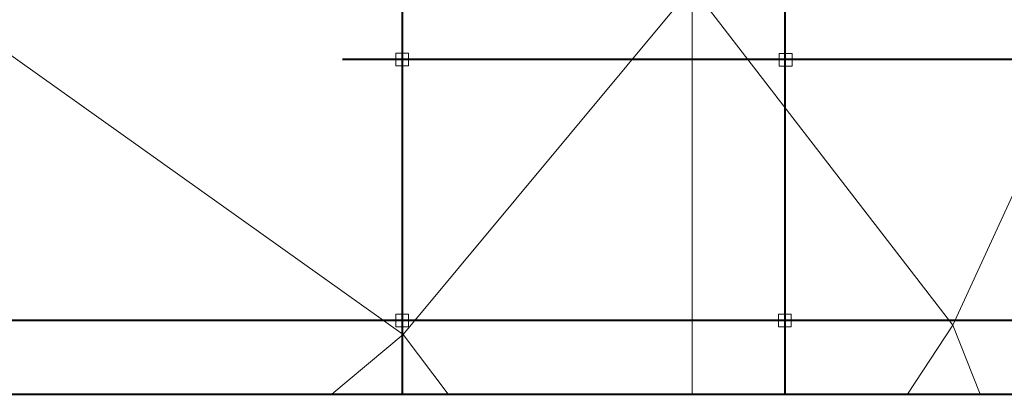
# Model space of a CAD drawing. Header units: millimetres. Extents: x 6612729504 to 6612744462, y 5733542327 to 5733549367.
# Tile 6 of 109: x 6612733059 to 6612734603, y 5733543457 to 5733544045. Entities that reach past the tile are written whole.
import ezdxf

# ---------------------------------------------------------------- set-up
doc = ezdxf.new("R2010")
doc.units = ezdxf.units.MM
doc.header["$MEASUREMENT"] = 0
for name, color, linetype in [('_ ARKUSZ _ 01 _ RAMKA', 7, 'Continuous'), ('inw_słupy STAL', 7, 'Continuous'), ('WIDOK', 7, 'Continuous')]:
    doc.layers.add(name, color=color, linetype=linetype)

msp = doc.modelspace()

# ---------------------------------------------------------------- linework, layer by layer
at = {"layer": '_ ARKUSZ _ 01 _ RAMKA', "color": 252, "lineweight": 40}
msp.add_line((6612730761.600903, 5733543457.131468), (6612744298.273997, 5733543457.131468), dxfattribs=at)
at = {"layer": 'inw_słupy STAL', "color": 252, "lineweight": 40}
for p, q in [((6612733658.917492, 5733544375.14598), (6612733658.917492, 5733543457.131468)), ((6612734258.917493, 5733544375.14598), (6612734258.917493, 5733543457.131468)), ((6612738193.618263, 5733543982.863196), (6612733565.433251, 5733543982.863196)), ((6612738193.618263, 5733543573.092225), (6612731668.194652, 5733543573.092225))]:
    msp.add_line(p, q, dxfattribs=at)
at = {"layer": 'inw_słupy STAL', "color": 252, "lineweight": 18, "flags": 128}
for points in [[(6612733648.917492, 5733543972.863196), (6612733668.917492, 5733543972.863196), (6612733668.917492, 5733543992.863196), (6612733648.917492, 5733543992.863196)], [(6612734250.149248, 5733543972.3378), (6612734270.149248, 5733543972.3378), (6612734270.149248, 5733543992.3378), (6612734250.149248, 5733543992.3378)], [(6612733648.917492, 5733543563.03347), (6612733668.917492, 5733543563.03347), (6612733668.917492, 5733543583.03347), (6612733648.917492, 5733543583.03347)], [(6612734248.917493, 5733543563.092225), (6612734268.917493, 5733543563.092225), (6612734268.917493, 5733543583.092225), (6612734248.917493, 5733543583.092225)]]:
    msp.add_lwpolyline(points, close=True, dxfattribs=at)
at = {"layer": 'WIDOK', "color": 252, "lineweight": 18}
for p, q in [((6612732894.51648, 5733544096.139491), (6612733660.550491, 5733543551.233442)), ((6612733660.550491, 5733543551.233442), (6612734113.742832, 5733544096.139491)), ((6612734113.739594, 5733544096.139491), (6612734113.739594, 5733543457.131468)), ((6612734113.742832, 5733544096.139491), (6612734522.516482, 5733543565.63949)), ((6612734522.516482, 5733543565.63949), (6612734765.279472, 5733544096.139491)), ((6612734451.296281, 5733543457.131468), (6612734522.516482, 5733543565.63949)), ((6612734522.516482, 5733543565.63949), (6612734565.028008, 5733543457.131468)), ((6612733548.477347, 5733543457.131468), (6612733660.550491, 5733543551.233442)), ((6612733660.550491, 5733543551.233442), (6612733730.647101, 5733543457.131468))]:
    msp.add_line(p, q, dxfattribs=at)

doc.saveas('drawing.dxf')
